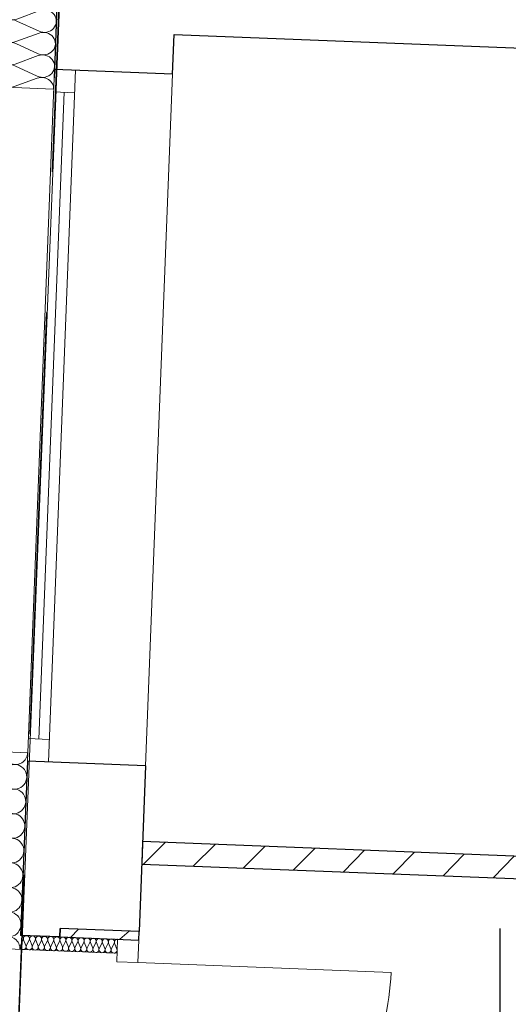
# Model space of a CAD drawing. Extents: x -198213 to 5540361, y 56395 to 5961443.
# Tile 21 of 76: x 5539579.79 to 5539581.53, y 5961332.19 to 5961335.69. Entities that reach past the tile are written whole.
import ezdxf

# ---------------------------------------------------------------- set-up
doc = ezdxf.new("R2010")
doc.units = 0
doc.header["$MEASUREMENT"] = 0
doc.linetypes.add('L_0_06', pattern=[2, 1.5, -0.5])
for name, color, linetype, lineweight in [('312_budynek_ewidencyjny_Nr_Pióra__7', 8, 'Continuous', 13), ('Arch ocieplenie_Nr_Pióra__22', 8, 'Continuous', 9), ('Arch okna_Nr_Pióra__4', 8, 'Continuous', 9), ('Arch wyburzenia_Nr_Pióra__46', 8, 'Continuous', 13), ('Arch ściany nośne_Nr_Pióra__21', 8, 'Continuous', 9), ('Arch ściany nośne_Nr_Pióra__27', 8, 'Continuous', 30), ('bt_Nr_Pióra__7', 8, 'Continuous', 13), ('Drzwi ArchiCAD_Nr_Pióra__27', 8, 'Continuous', 30), ('Drzwi ArchiCAD_Nr_Pióra__5', 8, 'Continuous', 13), ('INWENT RZĘDNE_Nr_Pióra__15', 8, 'Continuous', 25), ('INWENT.ŚCIANY_Nr_Pióra__1', 8, 'Continuous', 25)]:
    doc.layers.add(name, color=color, linetype=linetype, lineweight=lineweight)
for name, color, linetype in [('Arch ocieplenie', 8, 'Continuous'), ('Arch ściany nośne', 8, 'Continuous'), ('Drzwi ArchiCAD', 8, 'Continuous'), ('INWENT RZĘDNE', 8, 'Continuous')]:
    doc.layers.add(name, color=color, linetype=linetype)
pattern_1 = [(45, (0, 0), (-91.92387818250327, 91.92387818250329), [])]

# ---------------------------------------------------------------- blocks, each defined once
blk = doc.blocks.new('Izolacja cieplna 14_19', base_point=(-134015.1236306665, 107710.013029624))
at = {"layer": 'Arch ocieplenie_Nr_Pióra__22', "linetype": 'Continuous'}
for p, q in [((-134155.5635462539, 107711.8249755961), (-134076.2416851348, 107672.2971405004)), ((-134076.5287439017, 107664.9532203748), (-134158.6939992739, 107631.7375524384)), ((-134158.9811318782, 107624.3917433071), (-134079.659270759, 107584.8639082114)), ((-134079.9463295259, 107577.5199880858), (-134162.1115848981, 107544.3043201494)), ((-134162.3987175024, 107536.9585110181), (-134083.0768563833, 107497.4306759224)), ((-134083.3639151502, 107490.0867557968), (-134165.5291705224, 107456.8710878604)), ((-134165.8163031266, 107449.5252787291), (-134086.4944420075, 107409.9974436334)), ((-134086.7815007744, 107402.6535235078), (-134168.9467561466, 107369.4378555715)), ((-134169.2338887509, 107362.0920464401), (-134089.9120276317, 107322.5642113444)), ((-134090.1990863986, 107315.2202912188), (-134172.3643417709, 107282.0046232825)), ((-134172.6514743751, 107274.6588141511), (-134093.329613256, 107235.1309790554)), ((-134093.6166720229, 107227.7870589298), (-134175.7819273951, 107194.5713909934)), ((-134176.0690599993, 107187.2255818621), (-134096.7471988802, 107147.6977467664)), ((-134097.0342576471, 107140.3538266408), (-134179.1995130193, 107107.1381587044)), ((-134179.4866456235, 107099.7923495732), (-134100.1647845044, 107060.2645144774)), ((-134100.4518432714, 107052.9205943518), (-134182.6170986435, 107019.7049264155))]:
    blk.add_line(p, q, dxfattribs=at)
for centre, start_param, end_param in [((-134174.1793856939, 107672.4477128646), 2.728799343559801, 6.695979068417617), ((-134057.6258635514, 107711.6743546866), 5.870391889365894, 7.853981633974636), ((-134061.0433906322, 107624.2430284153), 5.870391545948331, 9.837570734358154), ((-134177.5969713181, 107585.0144805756), 2.728799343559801, 6.695979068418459), ((-134064.4609762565, 107536.8097961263), 5.870391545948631, 9.837570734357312), ((-134181.0145569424, 107497.5812482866), 2.728799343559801, 6.695979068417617), ((-134067.8785618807, 107449.3765638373), 5.870391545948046, 9.837570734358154), ((-134184.4321425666, 107410.1480159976), 2.728799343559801, 6.695979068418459), ((-134071.2961475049, 107361.9433315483), 5.870391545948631, 9.837570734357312), ((-134187.8497281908, 107322.7147837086), 2.728799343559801, 6.695979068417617), ((-134074.7137331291, 107274.5100992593), 5.870391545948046, 9.837570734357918), ((-134191.2673138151, 107235.2815514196), 2.728799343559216, 6.695979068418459), ((-134078.1313187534, 107187.0768669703), 5.870391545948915, 9.837570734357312), ((-134194.6848994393, 107147.8483191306), 2.728799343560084, 6.695979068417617), ((-134081.5489043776, 107099.6436346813), 5.870391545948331, 9.837570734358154), ((-134198.1024850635, 107060.4150868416), 2.728799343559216, 6.695979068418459), ((-134084.9664900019, 107012.2104023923), 1.570796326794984, 3.554385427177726)]:
    blk.add_ellipse(centre, major_axis=(-1.708755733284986, -43.71566754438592), ratio=0.9722426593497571, start_param=start_param, end_param=end_param, dxfattribs=at)
blk = doc.blocks.new('Izolacja cieplna 14_20', base_point=(-133901.0739161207, 110627.7848957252))
at = {"layer": 'Arch ocieplenie_Nr_Pióra__22', "linetype": 'Continuous'}
for p, q in [((-134041.501529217, 110629.911580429), (-133962.0578083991, 110593.5013226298)), ((-133962.3202621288, 110586.7868813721), (-134044.3636576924, 110556.6887935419)), ((-134044.6261789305, 110549.9726251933), (-133965.1824581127, 110513.5623673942)), ((-133965.4449118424, 110506.8479261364), (-134047.488307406, 110476.7498383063)), ((-134047.7508286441, 110470.0336699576), (-133968.3071078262, 110433.6234121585)), ((-133968.569561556, 110426.9089709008), (-134050.6129571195, 110396.8108830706)), ((-134050.8754783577, 110390.094714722), (-133971.4317575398, 110353.6844569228)), ((-133971.6942112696, 110346.9700156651), (-134053.7376068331, 110316.871927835)), ((-134054.0001280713, 110310.1557594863), (-133974.5564072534, 110273.7455016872)), ((-133974.8188609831, 110267.0310604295), (-134056.8622565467, 110236.9329725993)), ((-134057.1247777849, 110230.2168042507), (-133977.681056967, 110193.8065464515)), ((-133977.9435106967, 110187.0921051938), (-134059.9869062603, 110156.9940173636)), ((-134060.2494274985, 110150.277849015), (-133980.8057066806, 110113.8675912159)), ((-133981.0681604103, 110107.1531499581), (-134063.1115559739, 110077.055062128))]:
    blk.add_line(p, q, dxfattribs=at)
for centre, start_param, end_param in [((-134059.9832063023, 110593.9666379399), 1.158003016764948, 5.125182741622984), ((-133943.5761490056, 110629.4462207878), 4.299595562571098, 6.28318530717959), ((-133946.7007465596, 110549.5090082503), 4.299595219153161, 8.266774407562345), ((-134063.1078560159, 110514.0276827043), 1.158003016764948, 5.125182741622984), ((-133949.8253962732, 110469.5700530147), 4.299595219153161, 8.266774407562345), ((-134066.2325057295, 110434.0887274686), 1.158003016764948, 5.125182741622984), ((-133952.9500459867, 110389.631097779), 4.299595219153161, 8.266774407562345), ((-134069.3571554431, 110354.149772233), 1.158003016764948, 5.125182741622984), ((-133956.0746957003, 110309.6921425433), 4.299595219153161, 8.266774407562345), ((-134072.4818051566, 110274.2108169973), 1.158003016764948, 5.125182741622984), ((-133959.1993454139, 110229.7531873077), 4.299595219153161, 8.266774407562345), ((-134075.6064548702, 110194.2718617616), 1.158003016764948, 5.125182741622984), ((-133962.3239951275, 110149.814232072), 4.299595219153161, 8.266774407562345), ((-134078.7311045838, 110114.332906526), 1.158003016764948, 5.125182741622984), ((-133965.4486448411, 110069.8752768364), 6.283185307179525, 8.266774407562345)]:
    blk.add_ellipse(centre, major_axis=(42.50223686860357, -1.661325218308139), ratio=0.9403883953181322, start_param=start_param, end_param=end_param, dxfattribs=at)
blk = doc.blocks.new('Izolacja cieplna 14_33', base_point=(-133695.7746431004, 107047.0344281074))
at = {"layer": 'Arch ocieplenie_Nr_Pióra__22', "linetype": 'Continuous'}
for p, q in [((-134031.2231525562, 107045.2354675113), (-134040.9751722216, 107025.3999231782)), ((-134021.2394489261, 107024.6284942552), (-134029.4134105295, 107045.1647284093)), ((-134009.6772217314, 107044.3932812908), (-134019.4292413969, 107024.5577369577)), ((-133999.6935181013, 107023.7863080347), (-134007.8674797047, 107044.3225421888)), ((-133988.1312909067, 107043.5510950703), (-133997.8833105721, 107023.7155507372)), ((-133978.1475872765, 107022.9441218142), (-133986.3215488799, 107043.4803559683)), ((-133966.5853600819, 107042.7089088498), (-133976.3373797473, 107022.8733645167)), ((-133956.6016564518, 107022.1019355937), (-133964.7756180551, 107042.6381697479)), ((-133945.0394292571, 107041.8667226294), (-133954.7914489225, 107022.0311782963)), ((-133935.055725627, 107021.2597493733), (-133943.2296872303, 107041.7959835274)), ((-133923.4934984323, 107041.0245364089), (-133933.2455180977, 107021.1889920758)), ((-133913.5097948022, 107020.4175631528), (-133921.6837564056, 107040.9537973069)), ((-133901.9475676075, 107040.1823501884), (-133911.699587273, 107020.3468058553)), ((-133891.9638639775, 107019.5753769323), (-133900.1378255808, 107040.1116110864)), ((-133880.4016367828, 107039.3401639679), (-133890.1536564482, 107019.5046196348)), ((-133870.4179331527, 107018.7331907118), (-133878.591894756, 107039.269424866)), ((-133858.855705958, 107038.4979777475), (-133868.6077256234, 107018.6624334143)), ((-133848.8720023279, 107017.8910044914), (-133857.0459639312, 107038.4272386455)), ((-133837.3097751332, 107037.655791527), (-133847.0617947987, 107017.8202471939)), ((-133827.3260715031, 107017.0488182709), (-133835.5000331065, 107037.585052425)), ((-133815.7638443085, 107036.8136053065), (-133825.5158639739, 107016.9780609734)), ((-133805.7801406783, 107016.2066320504), (-133813.9541022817, 107036.7428662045)), ((-133794.2179134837, 107035.971419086), (-133803.9699331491, 107016.1358747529)), ((-133784.2342098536, 107015.3644458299), (-133792.4081714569, 107035.9006799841)), ((-133772.6719826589, 107035.1292328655), (-133782.4240023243, 107015.2936885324)), ((-133762.6882790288, 107014.5222596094), (-133770.8622406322, 107035.0584937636)), ((-133751.1260518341, 107034.2870466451), (-133760.8780714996, 107014.4515023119)), ((-133741.142348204, 107013.680073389), (-133749.3163098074, 107034.2163075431)), ((-133729.5801210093, 107033.4448604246), (-133739.3321406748, 107013.6093160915)), ((-133719.5964173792, 107012.8378871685), (-133727.7703789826, 107033.3741213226)), ((-133708.0341901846, 107032.6026742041), (-133717.78620985, 107012.767129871)), ((-133698.0504865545, 107011.995700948), (-133706.2244481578, 107032.5319351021))]:
    blk.add_line(p, q, dxfattribs=at)
for centre, start_param, end_param in [((-134040.924398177, 107049.8838270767), 2.728799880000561, 4.712388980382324), ((-134019.3784673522, 107049.0416408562), 2.728799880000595, 6.695979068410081), ((-133997.8325365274, 107048.1994546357), 2.728799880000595, 6.695979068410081), ((-133976.2866057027, 107047.3572684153), 2.728799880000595, 6.695979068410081), ((-133954.7406748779, 107046.5150821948), 2.728799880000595, 6.695979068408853), ((-133933.1947440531, 107045.6728959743), 2.728799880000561, 6.695979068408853), ((-133911.6488132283, 107044.8307097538), 2.728799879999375, 6.695979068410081), ((-133890.1028824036, 107043.9885235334), 2.728799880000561, 6.695979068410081), ((-133868.5569515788, 107043.1463373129), 2.728799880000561, 6.695979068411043), ((-133847.011020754, 107042.3041510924), 2.728799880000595, 6.695979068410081), ((-133825.4650899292, 107041.4619648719), 2.728799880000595, 6.695979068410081), ((-133803.9191591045, 107040.6197786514), 2.728799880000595, 6.695979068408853), ((-133782.3732282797, 107039.777592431), 2.728799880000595, 6.695979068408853), ((-133760.8272974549, 107038.9354062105), 2.72879987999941, 6.695979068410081), ((-133739.2813666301, 107038.09321999), 2.728799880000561, 6.695979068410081), ((-133717.7354358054, 107037.2510337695), 2.728799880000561, 6.695979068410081), ((-133696.1899743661, 107036.4088698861), 4.712388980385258, 6.695978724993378), ((-134031.2739349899, 107020.7515559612), 5.870391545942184, 9.837571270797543), ((-134009.7280041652, 107019.9093697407), 5.870391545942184, 9.837571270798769), ((-133988.1820733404, 107019.0671835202), 5.870391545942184, 9.837571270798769), ((-133966.6361425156, 107018.2249972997), 5.87039154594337, 9.837571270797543), ((-133945.0902116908, 107017.3828110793), 5.870391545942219, 9.837571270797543), ((-133923.5442808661, 107016.5406248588), 5.870391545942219, 9.837571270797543), ((-133901.9983500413, 107015.6984386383), 5.870391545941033, 9.837571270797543), ((-133880.4524192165, 107014.8562524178), 5.870391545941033, 9.837571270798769), ((-133858.9064883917, 107014.0140661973), 5.870391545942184, 9.837571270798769), ((-133837.360557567, 107013.1718799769), 5.870391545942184, 9.837571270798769), ((-133815.8146267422, 107012.3296937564), 5.87039154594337, 9.837571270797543), ((-133794.2686959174, 107011.4875075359), 5.87039154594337, 9.837571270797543), ((-133772.7227650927, 107010.6453213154), 5.870391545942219, 9.837571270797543), ((-133751.1768342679, 107009.8031350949), 5.870391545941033, 9.837571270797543), ((-133729.6309034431, 107008.9609488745), 5.870391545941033, 9.837571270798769), ((-133708.0849726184, 107008.118762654), 5.870391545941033, 9.837571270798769)]:
    blk.add_ellipse(centre, major_axis=(-10.77273165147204, 0.4210839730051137), ratio=0.9863384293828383, start_param=start_param, end_param=end_param, dxfattribs=at)
blk = doc.blocks.new('D1 Drzwi proste 14_2')
at = {"layer": 'Drzwi ArchiCAD_Nr_Pióra__27', "linetype": 'Continuous'}
for p, q in [((-460, 0), (-460, -80)), ((460, 0), (460, -80))]:
    blk.add_line(p, q, dxfattribs=at)
at = {"layer": 'Drzwi ArchiCAD_Nr_Pióra__5', "linetype": 'Continuous'}
for p, q in [((400, 0), (399.9999999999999, 800)), ((-400, 0), (-460, 0)), ((-460, 0), (-460, -80)), ((-400, -80), (-400, 0)), ((460, 0), (400, 0)), ((400, 0), (400, -80)), ((460, -80), (460, 0)), ((-460, -80), (-400, -80)), ((400, -80), (460, -80))]:
    blk.add_line(p, q, dxfattribs=at)
blk.add_arc((400, 0), 800, 90, 180, dxfattribs=at)
blk = doc.blocks.new('Ściana_16', base_point=(-133610.2861978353, 107313.8985811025))
at = {"layer": 'Arch ściany nośne_Nr_Pióra__21', "linetype": 'Continuous'}
h = blk.add_hatch(dxfattribs=at)
h.set_pattern_fill('Common_Brick', color=256, style=0, pattern_type=2)
h.set_pattern_definition(pattern_1)
h.paths.add_polyline_path([(-133607.1615540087, 107393.8375172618), (-133610.2861978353, 107313.8985629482), (-131461.9267644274, 107229.9235934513), (-131458.8021206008, 107309.8625477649)], flags=0)
h = blk.add_hatch(dxfattribs=at)
h.set_pattern_fill('Common_Brick', color=256, style=0, pattern_type=2)
h.set_pattern_definition(pattern_1)
h.paths.add_polyline_path([(-130539.5041170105, 107273.9291147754), (-130542.628818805, 107193.9901604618), (-129723.2544936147, 107161.9624887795), (-129720.1298497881, 107241.9014430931)], flags=0)
at = {"layer": 'Arch ściany nośne_Nr_Pióra__27', "linetype": 'Continuous'}
for p, q in [((-133607.1615481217, 107393.8375363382), (-133610.2861978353, 107313.8985811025)), ((-131458.8021275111, 107309.8625753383), (-133607.1615481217, 107393.8375363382)), ((-133610.2861978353, 107313.8985811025), (-131761.6978580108, 107241.6410564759)), ((-131458.8021261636, 107309.8625752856), (-131461.9267758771, 107229.92362005)), ((-130539.5041409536, 107273.9291035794), (-130542.6287906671, 107193.9901483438)), ((-129720.1298497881, 107241.9014440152), (-130539.5041407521, 107273.9291035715)), ((-131681.7589027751, 107238.5164067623), (-131461.9267763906, 107229.92362007)), ((-130542.6287896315, 107193.9901483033), (-129723.2544995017, 107161.9624887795))]:
    blk.add_line(p, q, dxfattribs=at)
at = {"layer": 'Drzwi ArchiCAD', "color": 8, "linetype": 'Continuous', "lineweight": 13, "true_color": 0x7f7f7f, "zscale": 1000, "rotation": 357.7615651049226}
blk.add_blockref('D1 Drzwi proste 14_2', (-130999.1531335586, 107291.8958394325), dxfattribs=at)
blk = doc.blocks.new('Ściana_63', base_point=(-133900.6182339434, 107055.0408811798))
at = {"layer": 'Arch ściany nośne_Nr_Pióra__21', "linetype": 'Continuous'}
h = blk.add_hatch(dxfattribs=at)
h.set_pattern_fill('Common_Brick', color=256, style=0, pattern_type=2)
h.set_pattern_definition(pattern_1)
h.paths.add_polyline_path([(-133900.6182339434, 107055.0408811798), (-133620.8318906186, 107044.1046071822), (-133619.660146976, 107074.0817153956), (-133899.4464903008, 107085.0179893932)], flags=0)
at = {"layer": 'Arch ściany nośne_Nr_Pióra__27', "linetype": 'Continuous'}
for p, q in [((-133899.4464903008, 107085.0179893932), (-133900.6182339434, 107055.0408811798)), ((-133619.660146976, 107074.0817153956), (-133899.4464903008, 107085.0179893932)), ((-133620.8318906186, 107044.1046071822), (-133619.660146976, 107074.0817153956)), ((-133900.6182339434, 107055.0408811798), (-133620.8318906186, 107044.1046071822))]:
    blk.add_line(p, q, dxfattribs=at)
blk = doc.blocks.new('Koty wysokościowe_3', base_point=(-132337.8203472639, 105885.6061099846))
at = {"layer": 'INWENT RZĘDNE_Nr_Pióra__15', "linetype": 'Continuous'}
blk.add_line((-132337.8203472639, 104685.6061099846), (-132337.8203472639, 107085.6061099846), dxfattribs=at)

msp = doc.modelspace()

# ---------------------------------------------------------------- linework, layer by layer
at = {"layer": '312_budynek_ewidencyjny_Nr_Pióra__7', "linetype": 'Continuous', "flags": 128}
msp.add_lwpolyline([(5539579.560000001, 5961326.370000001), (5539580.53, 5961350.62)], dxfattribs=at)
at = {"layer": 'Arch okna_Nr_Pióra__4', "linetype": 'Continuous'}
for p, q in [((5539579.917381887, 5961335.513019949), (5539579.821298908, 5961333.054897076)), ((5539579.992324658, 5961335.51009059), (5539579.896241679, 5961333.051967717)), ((5539580.337061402, 5961335.496615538), (5539580.240978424, 5961333.038492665)), ((5539579.951728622, 5961335.431616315), (5539579.861894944, 5961333.133371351)), ((5539579.989200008, 5961335.430151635), (5539579.914257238, 5961335.433080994)), ((5539579.899366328, 5961333.131906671), (5539579.824423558, 5961333.134836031)), ((5539580.141819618, 5961332.42189512), (5539580.138694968, 5961332.341956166)), ((5539580.216762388, 5961332.418965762), (5539580.213637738, 5961332.339026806)), ((5539580.213637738, 5961332.339026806), (5539580.138694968, 5961332.341956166)), ((5539580.213637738, 5961332.339026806), (5539581.112950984, 5961332.303874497))]:
    msp.add_line(p, q, dxfattribs=at)
msp.add_arc((5539580.213637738, 5961332.339026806), 0.9000000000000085, 267.7615650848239, 357.7615651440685, dxfattribs=at)
at = {"layer": 'Arch wyburzenia_Nr_Pióra__46', "linetype": 'Continuous'}
for p, q in [((5539579.71480043, 5961335.450884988), (5539579.914647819, 5961335.443073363)), ((5539579.822470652, 5961333.084874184), (5539579.622623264, 5961333.092685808)), ((5539579.595282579, 5961332.39321995), (5539580.139866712, 5961332.371933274))]:
    msp.add_line(p, q, dxfattribs=at)
at = {"layer": 'bt_Nr_Pióra__7', "linetype": 'L_0_06', "flags": 128}
msp.add_lwpolyline([(5539579.560000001, 5961326.370000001), (5539592.23, 5961325.88), (5539592.456942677, 5961331.685950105), (5539592.800246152, 5961331.675969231), (5539592.6, 5961325.48), (5539579.075, 5961326.014), (5539579.85, 5961347.77), (5539580.41, 5961347.74)], close=True, dxfattribs=at)
at = {"layer": 'INWENT.ŚCIANY_Nr_Pióra__1', "linetype": 'Continuous'}
for p, q in [((5539579.935348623, 5961335.972668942), (5539579.917381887, 5961335.513019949)), ((5539580.337061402, 5961335.496615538), (5539580.342529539, 5961335.63650871)), ((5539580.342529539, 5961335.63650871), (5539585.988218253, 5961335.415830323)), ((5539579.917381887, 5961335.513019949), (5539579.916210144, 5961335.483042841)), ((5539580.337061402, 5961335.496615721), (5539579.917381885, 5961335.513020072)), ((5539579.821298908, 5961333.054897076), (5539579.797082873, 5961332.435370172)), ((5539580.240978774, 5961333.038492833), (5539579.821299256, 5961333.054897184)), ((5539580.240978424, 5961333.038492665), (5539580.217934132, 5961332.44894287)), ((5539579.936976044, 5961332.429902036), (5539579.938147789, 5961332.459879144)), ((5539580.217934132, 5961332.44894287), (5539579.938147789, 5961332.459879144)), ((5539579.936976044, 5961332.429902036), (5539579.797082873, 5961332.435370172))]:
    msp.add_line(p, q, dxfattribs=at)

# ---------------------------------------------------------------- block references
at = {"layer": 'Arch ocieplenie', "color": 104, "linetype": 'Continuous', "lineweight": 9, "true_color": 0x029e21, "xscale": 0.001, "yscale": 0.001, "zscale": 0.001}
for name, p in [('Izolacja cieplna 14_20', (5539579.936520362, 5961336.00264605)), ('Izolacja cieplna 14_19', (5539579.822470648, 5961333.084874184)), ('Izolacja cieplna 14_33', (5539580.141819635, 5961332.421895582))]:
    msp.add_blockref(name, p, dxfattribs=at)
at = {"layer": 'Arch ściany nośne', "xscale": 0.001, "yscale": 0.001, "zscale": 0.001}
for name, p in [('Ściana_16', (5539580.227308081, 5961332.688759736)), ('Ściana_63', (5539579.936976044, 5961332.429902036))]:
    msp.add_blockref(name, p, dxfattribs=at)
at = {"layer": 'INWENT RZĘDNE', "color": 214, "lineweight": 25, "xscale": 0.001, "yscale": 0.001, "zscale": 0.001}
msp.add_blockref('Koty wysokościowe_3', (5539581.499773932, 5961331.260467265), dxfattribs=at)

doc.saveas('drawing.dxf')
